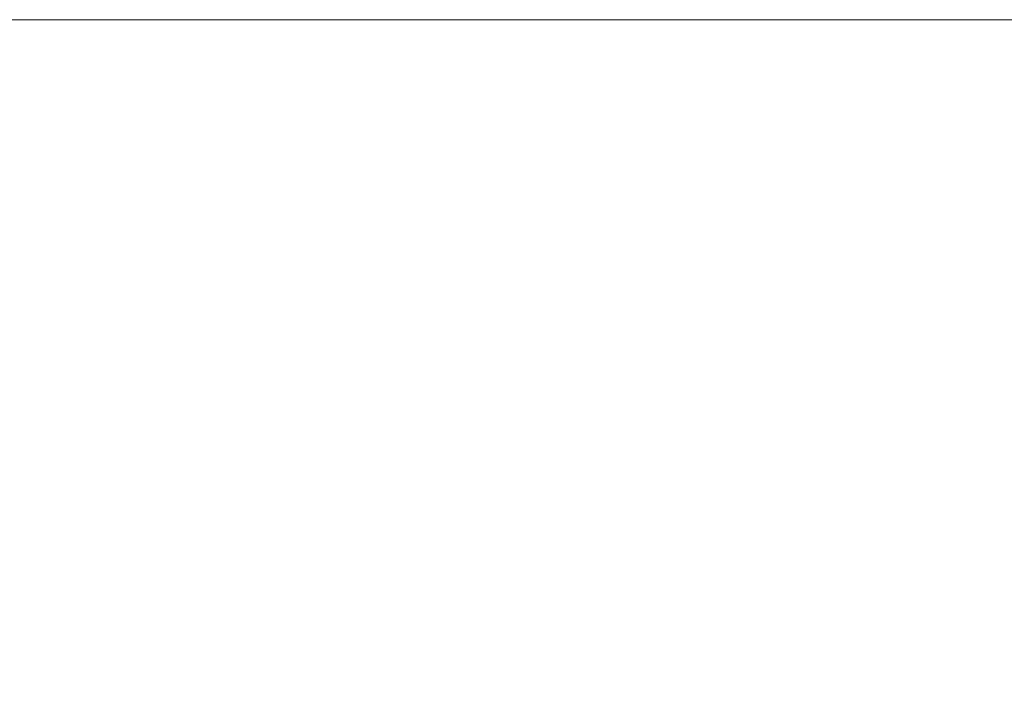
# Model space of a CAD drawing. Extents: x 5346 to 6510, y 24357 to 24612.
# Tile 9 of 18: x 5424 to 5492, y 24561 to 24609. Entities that reach past the tile are written whole.
import ezdxf
from ezdxf.enums import TextEntityAlignment as Align

# ---------------------------------------------------------------- set-up
doc = ezdxf.new("R2010")
doc.units = 0
doc.header["$MEASUREMENT"] = 0
doc.layers.add('B_ANNO_NOPLOT', color=47, linetype='Continuous', lineweight=18, plot=False)
doc.layers.add('B_ANNO_TEXT', color=7, linetype='Continuous', lineweight=18)
doc.styles.add('Annotative', font='calibri.ttf', dxfattribs={"height": 0.0625})

# ---------------------------------------------------------------- blocks, each defined once
blk = doc.blocks.new('*U139')
at = {"layer": 'B_ANNO_NOPLOT', "flags": 128}
blk.add_lwpolyline([(0, 0), (0, 252), (323.928, 252), (323.928, 238.855), (378, 238.855), (378, 40.5), (316.571, 40.5), (316.571, 0)], close=True, dxfattribs=at)
at = {"layer": 'B_ANNO_TEXT', "style": 'Annotative'}
for tag, p in [('NUMB', (319.797, 45.733, 0.842)), ('NAME', (326.372, 45.733, 0.842))]:
    blk.add_attdef(tag, text='', height=1.5, dxfattribs=at).set_placement(p, align=Align.MIDDLE_CENTER)

msp = doc.modelspace()

# ---------------------------------------------------------------- block references
msp.add_blockref('*U139', (5346.317, 24357.096))

doc.saveas('drawing.dxf')
